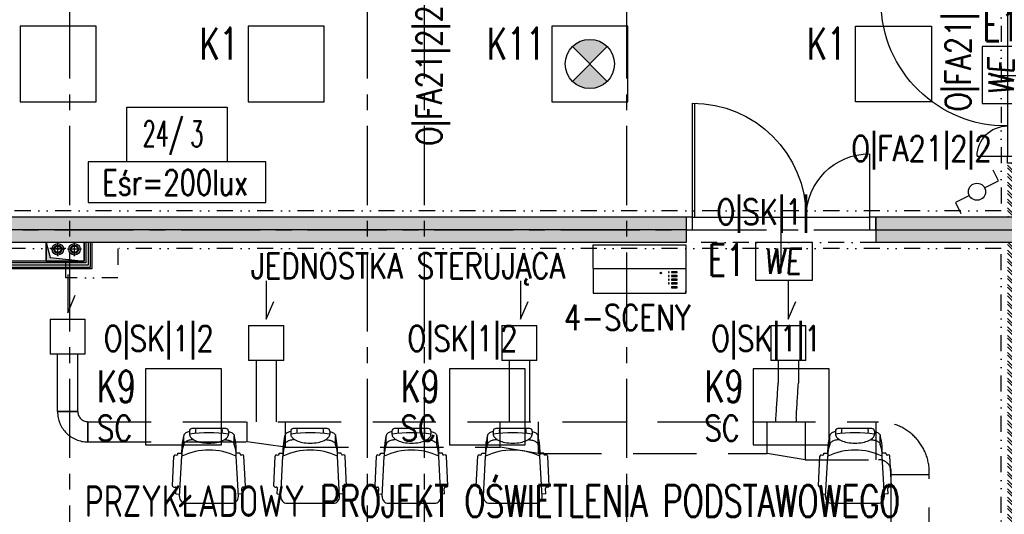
# Model space of a CAD drawing. Extents: x 41755 to 123924, y -112333 to 86187.
# Tile 111 of 256: x 100481 to 101259, y -53428 to -53037. Entities that reach past the tile are written whole.
import ezdxf
from ezdxf.enums import TextEntityAlignment as Align

# ---------------------------------------------------------------- set-up
doc = ezdxf.new("R2010")
doc.units = 0
doc.header["$LTSCALE"] = 50
for name, pattern in [('CENTER', [2, 1.25, -0.25, 0.25, -0.25]), ('DASHDOT', [1, 0.5, -0.25, 0, -0.25]), ('DASHED', [0.75, 0.5, -0.25]), ('DASHED2', [0.375, 0.25, -0.125]), ('DIVIDE', [31.75, 12.7, -6.35, 0, -6.35, 0, -6.35])]:
    doc.linetypes.add(name, pattern=pattern)
doc.layers.get('0').update_dxf_attribs({"color": 101, "linetype": 'CONTINUOUS'})
for name, color, linetype in [('Drz---drzwi', 5, 'CONTINUOUS'), ('E-90', 6, 'CONTINUOUS'), ('E35', 6, 'CONTINUOUS'), ('E50', 3, 'CONTINUOUS'), ('Ins-co', 2, 'CONTINUOUS'), ('Ins-ppoz-opis', 240, 'CONTINUOUS'), ('Ins-went', 141, 'CONTINUOUS'), ('Opis-pom', 6, 'CONTINUOUS'), ('Opis_pom_ramka', 6, 'CONTINUOUS'), ('Os-osie glowne', 1, 'CENTER'), ('Sc-beton', 7, 'CONTINUOUS'), ('Sc-beton-hatch', 86, 'CONTINUOUS'), ('Sc-cegla pustak-hatch', 8, 'CONTINUOUS'), ('Sc-gk', 120, 'CONTINUOUS'), ('Sc-nadproza kon', 5, 'DASHED2'), ('Suf-widok', 8, 'CONTINUOUS'), ('W-otwor-strop', 1, 'CONTINUOUS'), ('Wyp-meble', 155, 'CONTINUOUS')]:
    doc.layers.add(name, color=color, linetype=linetype)
doc.styles.add('KA wymiar', font='romans.shx', dxfattribs={"width": 0.6})
doc.styles.add('ROMANS', font='romans', dxfattribs={"width": 0.85})
doc.linetypes.add('BATTING', pattern='A,0.0001,-0.1,[134,ltypeshp.shx,S=0.1,R=0,X=-0.1,Y=0],-0.2,[134,ltypeshp.shx,S=0.1,R=180,X=0.1,Y=0],-0.1', length=0.4001)
doc.linetypes.add('ZIGZAG', pattern='A,0.00254,-5.08,[131,ltypeshp.shx,S=5.08,R=0,X=-5.08,Y=0],-10.16,[131,ltypeshp.shx,S=5.08,R=180,X=5.08,Y=0],-5.08', length=20.32254)

# ---------------------------------------------------------------- blocks, each defined once
blk = doc.blocks.new('_0630_drzwi 120 10')
at = {"ltscale": 7}
for p, q in [((5.5, 5), (5.5, 105)), ((7.5, 5), (7.5, 105)), ((65.5, 18), (65.5, -39))]:
    blk.add_line(p, q, dxfattribs=at)
for points in [[(129.5, 29), (129.5, 5)], [(5.5, 5), (129.5, 5)]]:
    blk.add_lwpolyline(points, dxfattribs=at)
for points in [[(0, -5), (5.5, -5), (5.5, 5), (0, 5)], [(129.5, -5), (135, -5), (135, 5), (129.5, 5)]]:
    blk.add_lwpolyline(points, close=True, dxfattribs=at)
for centre, radius, start, end in [((6.5, 6), 99.01, 359.42127, 89.42127), ((129.5, 5), 24, 90, 180)]:
    blk.add_arc(centre, radius, start, end, dxfattribs=at)
blk = doc.blocks.new('_dlgjlfh')
at = {"ltscale": 7}
for p, q in [((23, -75), (-34, -75)), ((10, -143), (99.98, -143)), ((10, -145), (100, -145))]:
    blk.add_line(p, q, dxfattribs=at)
for points in [[(0, -5), (0, 0), (10, 0), (10, -5)], [(0, -150), (0, -145), (10, -145), (10, -150)]]:
    blk.add_lwpolyline(points, close=True, dxfattribs=at)
for points in [[(10, -145), (10, -5)], [(60, -5), (10, -5)]]:
    blk.add_lwpolyline(points, dxfattribs=at)
for centre, radius, start, end in [((10, -5), 50, 270, 360), ((10, -145), 90, 360, 90)]:
    blk.add_arc(centre, radius, start, end)
blk = doc.blocks.new('_opis_pom_metka')
at = {"layer": 'Opis_pom_ramka'}
blk.add_lwpolyline([(-33.13, 0), (32.87, 0), (32.87, -36), (-33.13, -36)], close=True, dxfattribs=at)
at = {"style": 'KA wymiar', "width": 0.6}
blk.add_attdef('KO/', text='', height=16.8, dxfattribs=at).set_placement((3.45, -25.87), align=Align.RIGHT)
blk.add_attdef('NR', (3.8, -26.16), '', height=16.8, dxfattribs=at)
blk = doc.blocks.new('sof11_r')
for p, q in [((45.17, 39.11), (21.82, 37.98)), ((19.98, 34.88), (19.38, 34.85)), ((19.38, 34.85), (19.53, 31.85)), ((20.87, 36.93), (20.93, 35.93)), ((53.8, 33.56), (21.8, 31.85)), ((46.23, 38.16), (46.28, 37.16)), ((51.6, 36.44), (47.33, 36.22)), ((51.6, 36.44), (51.76, 33.45)), ((0, 23.76), (0, -3.09)), ((2, 25.76), (4.37, 25.76)), ((12.61, 30.34), (5.61, 30.34)), ((59.07, -7.89), (59.07, 28.56)), ((2, -5.09), (4.37, -5.09)), ((12.61, -9.66), (5.61, -9.66)), ((19.38, -14.18), (19.53, -11.18)), ((19.98, -14.21), (19.38, -14.18)), ((20.87, -16.26), (20.93, -15.26)), ((53.8, -12.88), (21.8, -11.18)), ((51.6, -15.77), (47.33, -15.54)), ((51.6, -15.77), (51.76, -12.78)), ((45.17, -18.43), (21.82, -17.31)), ((46.23, -17.49), (46.28, -16.49))]:
    blk.add_line(p, q)
for points in [[(2.23, 25.76, -0.030204), (2.78, 27.41, -0.097163), (4.32, 29.79, -0.203453), (5.61, 30.34, -0.203453)], [(4.37, -5.09, 0.184283), (6.75, -4.18, 0.102242), (9.43, -0.57, 0.061197), (10.93, 4.08, 0.047488), (11.52, 10.34, 0.047488), (10.93, 16.59, 0.061197), (9.43, 21.24, 0.102242), (6.75, 24.85, 0.184283), (4.37, 25.76, 0.184283)], [(8.71, 22.55, -0.01879), (8.95, 24.41, -0.054131), (9.78, 27.41, -0.097163), (11.32, 29.79, -0.203453), (12.61, 30.34, -0.203453)], [(2.23, -5.09, 0.030204), (2.78, -6.74, 0.097163), (4.32, -9.12, 0.203453), (5.61, -9.66, 0.203453)], [(8.71, -1.88, 0.01879), (8.95, -3.74, 0.054131), (9.78, -6.74, 0.097163), (11.32, -9.12, 0.203453), (12.61, -9.66, 0.203453)]]:
    blk.add_lwpolyline(points, format="xyb")
for centre, radius, start, end in [((45.23, 38.11), 1, 3.04478, 93.04478), ((18.77, -22.91), 54.85, 86.83081, 103.88055), ((21.41, 5.61), 26.24, 89.1562, 109.59965), ((68.33, 10.34), 51.27, 155.1826, 204.8174), ((19.93, 35.88), 1, 273.04478, 3.04478), ((21.87, 36.99), 1, 93.04478, 183.04478), ((47.28, 37.21), 1, 183.04478, 273.04478), ((54.07, 28.56), 5, 0, 93.04478), ((2, 23.76), 2, 90, 180), ((122.88, 10.34), 119.5, 172.58553, 187.41447), ((1.91, 14.05), 6.89, 73.91414, 106.08586), ((1.91, 6.62), 6.89, 253.91414, 286.08586), ((2, -3.09), 2, 180, 270), ((18.77, 43.58), 54.85, 256.11945, 273.16919), ((21.41, 15.06), 26.24, 250.40035, 270.8438), ((19.93, -15.21), 1, 356.95522, 86.95522), ((47.28, -16.54), 1, 86.95522, 176.95522), ((54.07, -7.89), 5, 266.95522, 0), ((21.87, -16.31), 1, 176.95522, 266.95522), ((45.23, -17.44), 1, 266.95522, 356.95522)]:
    blk.add_arc(centre, radius, start, end)
blk = doc.blocks.new('A$C59F8734F')
at = {"layer": 'Wyp-meble', "rotation": 270}
for p in [(839.74, 2627.74), (919.74, 2627.74), (999.74, 2627.74), (1079.74, 2627.74), (1350.17, 2627.74)]:
    blk.add_blockref('sof11_r', p, dxfattribs=at)
blk = doc.blocks.new('we')
at = {"layer": 'E35', "ltscale": 0.2}
blk.add_lwpolyline([(45, 30), (0, 30), (0, 0), (45, 0)], close=True, dxfattribs=at)
at = {"layer": 'E35', "ltscale": 0.2, "style": 'ROMANS', "oblique": 5, "width": 0.8}
blk.add_text('WE', height=20, dxfattribs=at).set_placement((21.44, 15), align=Align.MIDDLE_CENTER)
blk = doc.blocks.new('B_4ZT')
for points in [[(0.007, 0.368), (0.007, 0.701), (0.007, 0.715), (1.296, 0.715), (1.296, 0.715), (1.296, 0.368)], [(0.007, 0.368), (1.296, 0.368)], [(0.007, 0.368), (0.007, 0.007), (0.007, 0.007), (1.296, 0.007), (1.296, 0.007), (1.296, 0.035)], [(1.055, 0.318), (1.055, 0.306), (1.067, 0.306), (1.067, 0.318), (1.055, 0.318)], [(1.296, 0.368), (1.296, 0.007)], [(1.055, 0.263), (1.055, 0.251), (1.067, 0.251), (1.067, 0.263), (1.055, 0.263)], [(1.055, 0.209), (1.055, 0.196), (1.067, 0.196), (1.067, 0.209), (1.055, 0.209)], [(1.055, 0.209), (1.055, 0.196), (1.067, 0.196), (1.067, 0.209), (1.055, 0.209)], [(1.055, 0.154), (1.055, 0.141), (1.067, 0.141), (1.067, 0.154), (1.055, 0.154)], [(1.055, 0.154), (1.055, 0.141), (1.067, 0.141), (1.067, 0.154), (1.055, 0.154)]]:
    blk.add_lwpolyline(points)
for points in [[(0.964, 0.3), (0.95, 0.286), (0.936, 0.3), (0.95, 0.314), (0.964, 0.3), (0.964, 0.3), (0.964, 0.3)], [(1.097, 0.319), (1.097, 0.306), (1.179, 0.306), (1.179, 0.319), (1.097, 0.319), (1.097, 0.319), (1.097, 0.319), (1.097, 0.319), (1.097, 0.319)], [(1.097, 0.264), (1.097, 0.25), (1.179, 0.25), (1.179, 0.264), (1.097, 0.264), (1.097, 0.264), (1.097, 0.264), (1.097, 0.264), (1.097, 0.264)], [(1.097, 0.21), (1.097, 0.196), (1.179, 0.196), (1.179, 0.21), (1.097, 0.21), (1.097, 0.21), (1.097, 0.21), (1.097, 0.21), (1.097, 0.21)], [(1.097, 0.21), (1.097, 0.196), (1.179, 0.196), (1.179, 0.21), (1.097, 0.21), (1.097, 0.21), (1.097, 0.21), (1.097, 0.21), (1.097, 0.21)], [(1.097, 0.155), (1.097, 0.141), (1.179, 0.141), (1.179, 0.155), (1.097, 0.155), (1.097, 0.155), (1.097, 0.155), (1.097, 0.155), (1.097, 0.155)], [(1.097, 0.155), (1.097, 0.141), (1.179, 0.141), (1.179, 0.155), (1.097, 0.155), (1.097, 0.155), (1.097, 0.155), (1.097, 0.155), (1.097, 0.155)], [(1.097, 0.098), (1.097, 0.084), (1.179, 0.084), (1.179, 0.098), (1.097, 0.098), (1.097, 0.098), (1.097, 0.098), (1.097, 0.098), (1.097, 0.098)]]:
    blk.add_lwpolyline(points, close=True)

msp = doc.modelspace()

# ---------------------------------------------------------------- hatches: boundary and pattern name
at = {"layer": 'E35'}
h = msp.add_hatch(color=256, dxfattribs=at)
edge = h.paths.add_edge_path()
edge.add_line((100931.966, -53072.206), (100945.712, -53058.46))
edge.add_ellipse((100931.966, -53072.206), major_axis=(13.746, 13.746), ratio=1, start_angle=360, end_angle=450)
edge.add_line((100918.22, -53058.46), (100931.966, -53072.206))
edge = h.paths.add_edge_path()
edge.add_line((100945.712, -53085.952), (100931.966, -53072.206))
edge.add_line((100931.966, -53072.206), (100918.22, -53085.952))
edge.add_ellipse((100931.966, -53072.206), major_axis=(-13.746, 13.746), ratio=1, start_angle=90, end_angle=180)
at = {"layer": 'Sc-beton-hatch'}
h = msp.add_hatch(dxfattribs=at)
h.set_pattern_fill('ANSI33', color=256, style=0)
h.set_pattern_definition([(45, (48983.4185, 565.478), (-4.49012806, 4.49012806), []), (45, (48987.9087, 565.478), (-4.49012806, 4.49012806), [3.175, -1.5875])])
h.paths.add_polyline_path([(100470.966, -51043.233), (100410.966, -51043.233), (100410.966, -51103.233), (100430.966, -51103.233), (100430.966, -51063.233), (100470.966, -51063.233)])
h.paths.add_polyline_path([(100805.966, -51043.233), (100705.966, -51043.233), (100705.966, -51063.233), (100745.966, -51063.233), (100745.966, -51625.233), (100765.966, -51625.233), (100765.966, -51473.233), (101152.966, -51473.233), (101152.966, -51453.233), (100765.966, -51453.233), (100765.966, -51063.233), (100805.966, -51063.233)])
h.paths.add_polyline_path([(100430.966, -51374.233), (100410.966, -51374.233), (100410.966, -51474.233), (100430.966, -51474.233)])
h.paths.add_polyline_path([(101330.966, -51043.233), (101251.966, -51043.233), (101251.966, -51063.233), (101330.966, -51063.233)])
h.paths.add_polyline_path([(101770.966, -51043.233), (101670.966, -51043.233), (101670.966, -51063.233), (101710.966, -51063.233), (101710.966, -51262.233), (101730.966, -51262.233), (101730.966, -51063.233), (101770.966, -51063.233)])
h.paths.add_polyline_path([(101790.966, -51453.233), (101730.966, -51453.233), (101730.966, -51362.233), (101710.966, -51362.233), (101710.966, -51453.233), (101582.904, -51453.233), (101582.904, -51473.233), (101790.966, -51473.233)])
h.paths.add_polyline_path([(101482.904, -51453.233), (101252.966, -51453.233), (101252.966, -51473.233), (101482.904, -51473.233)])
h.paths.add_polyline_path([(101730.966, -51785.233), (101695.966, -51785.233), (101695.966, -51820.233), (101730.966, -51820.233)])
h.paths.add_polyline_path([(102400.966, -50943.233), (102380.966, -50943.233), (102380.966, -51043.233), (102330.966, -51043.233), (102330.966, -51063.233), (102380.966, -51063.233), (102380.966, -51453.233), (101890.966, -51453.233), (101890.966, -51473.233), (102380.966, -51473.233), (102380.966, -51873.233), (102400.966, -51873.233)])
h.paths.add_polyline_path([(102422.966, -50943.233), (102402.966, -50943.233), (102402.966, -51713.233), (102422.966, -51713.233)])
h.paths.add_polyline_path([(102400.966, -52143.233), (102380.966, -52143.233), (102380.966, -52213.233), (102400.966, -52213.233)])
h.paths.add_polyline_path([(102400.966, -52293.233), (102380.966, -52293.233), (102380.966, -52443.233), (101950.966, -52443.233), (101950.966, -52463.233), (102380.966, -52463.233), (102380.966, -52503.233), (102400.966, -52503.233)])
h.paths.add_polyline_path([(102400.966, -52603.233), (102380.966, -52603.233), (102380.966, -52643.233), (102400.966, -52643.233)])
h.paths.add_polyline_path([(102400.966, -52743.233), (102380.966, -52743.233), (102380.966, -53008.233), (102400.966, -53008.233)])
h.paths.add_polyline_path([(101730.966, -52443.233), (101710.966, -52443.233), (101710.966, -52463.233), (101710.966, -52758.233), (101690.966, -52758.233), (101690.966, -52778.233), (101730.966, -52778.233)])
h.paths.add_polyline_path([(101710.966, -52443.233), (101690.966, -52443.233), (101690.966, -52463.233), (101710.966, -52463.233)], flags=16)
h.paths.add_polyline_path([(101556.966, -52758.233), (101503.966, -52758.233), (101503.966, -52463.233), (101488.966, -52463.233), (101488.966, -52758.233), (101468.966, -52758.233), (101468.966, -52778.233), (101556.966, -52778.233)])
h.paths.add_polyline_path([(101556.966, -52443.233), (101468.966, -52443.233), (101468.966, -52463.233), (101556.966, -52463.233)])
h.paths.add_polyline_path([(101334.966, -52443.233), (101281.966, -52443.233), (101281.966, -52463.233), (101334.966, -52463.233)], flags=17)
h.paths.add_polyline_path([(101281.966, -52443.233), (100970.966, -52443.233), (100970.966, -51785.233), (100883.466, -51785.233), (100883.466, -51805.233), (100950.966, -51805.233), (100950.966, -52443.233), (100430.966, -52443.233), (100430.966, -52403.233), (100410.966, -52403.233), (100410.966, -52503.233), (100430.966, -52503.233), (100430.966, -52463.233), (100950.966, -52463.233), (100950.966, -52973.233), (100970.966, -52973.233), (100970.966, -52463.233), (101261.966, -52463.233), (101261.966, -52778.233), (101281.966, -52778.233), (101334.966, -52778.233), (101334.966, -52758.233), (101281.966, -52758.233)])
h.paths.add_polyline_path([(100783.466, -51785.233), (100765.966, -51785.233), (100765.966, -51780.233), (100745.966, -51780.233), (100745.966, -51785.233), (100430.966, -51785.233), (100430.966, -51765.233), (100410.966, -51765.233), (100410.966, -52003.233), (100430.966, -52003.233), (100430.966, -51805.233), (100783.466, -51805.233)])
h.paths.add_polyline_path([(100430.966, -52153.233), (100410.966, -52153.233), (100410.966, -52253.233), (100430.966, -52253.233)])
h.paths.add_polyline_path([(100430.966, -52653.233), (100410.966, -52653.233), (100410.966, -52850.233), (100430.966, -52850.233)], flags=17)
h.paths.add_polyline_path([(100430.966, -52940.233), (100410.966, -52940.233), (100410.966, -52983.233), (100430.966, -52983.233)])
h.paths.add_polyline_path([(101007.966, -53193.233), (100430.966, -53193.233), (100430.966, -53133.233), (100410.966, -53133.233), (100410.966, -53213.233), (101007.966, -53213.233)])
h.paths.add_polyline_path([(101770.966, -53193.233), (101157.966, -53193.233), (101157.966, -53213.233), (101710.966, -53213.233), (101710.966, -53445.233), (101730.966, -53445.233), (101730.966, -53213.233), (101770.966, -53213.233)])
h.paths.add_polyline_path([(102008.966, -53193.233), (101905.966, -53193.233), (101905.966, -53213.233), (102008.966, -53213.233)])
h.paths.add_polyline_path([(102227.966, -53193.233), (102133.966, -53193.233), (102133.966, -53213.233), (102227.966, -53213.233)])
h.paths.add_polyline_path([(102400.966, -53158.233), (102380.966, -53158.233), (102380.966, -53193.233), (102332.966, -53193.233), (102332.966, -53213.233), (102380.966, -53213.233), (102380.966, -53818.233), (102400.966, -53818.233)])
h.paths.add_polyline_path([(101730.966, -53545.233), (101710.966, -53545.233), (101710.966, -53740.233), (101730.966, -53740.233)])
h.paths.add_polyline_path([(101730.966, -53840.233), (101710.966, -53840.233), (101710.966, -53943.233), (101297.571, -53943.233, -0.1551034), (101300.811, -53953.425, -0.1483474), (101297.835, -53963.233), (101710.966, -53963.233), (101710.966, -54023.233), (101730.966, -54023.233)])
h.paths.add_polyline_path([(101297.571, -53943.233), (101295.705, -53943.233), (101295.705, -53963.233), (101297.835, -53963.233, 0.1483474), (101300.811, -53953.425, 0.1551034)])
h.paths.add_polyline_path([(101270.705, -53943.233), (101268.745, -53943.233, 0.1551034), (101265.506, -53953.425, 0.1483474), (101268.481, -53963.233), (101270.705, -53963.233)])
h.paths.add_polyline_path([(101268.745, -53943.233), (101201.966, -53943.233), (101201.966, -53963.233), (101268.481, -53963.233, -0.1483474), (101265.506, -53953.425, -0.1551034)])
h.paths.add_polyline_path([(100980.966, -53943.233), (100970.966, -53943.233), (100930.966, -53943.233), (100930.966, -53968.233), (100970.966, -53968.233), (100980.966, -53968.233)])
h.paths.add_polyline_path([(100490.966, -53943.233), (100410.966, -53943.233), (100410.966, -53963.233), (100490.966, -53963.233)])
h.paths.add_polyline_path([(100530.966, -54448.233), (100510.966, -54448.233), (100510.966, -54481.233), (100530.966, -54481.233)])
h.paths.add_polyline_path([(101773.966, -54593.233), (101730.966, -54593.233), (101730.966, -54503.233), (101710.966, -54503.233), (101710.966, -54593.233), (100530.966, -54593.233), (100530.966, -54578.233), (100510.966, -54578.233), (100510.966, -54593.233), (100270.966, -54593.233), (100270.966, -54618.233), (101773.966, -54618.233)])
h.paths.add_polyline_path([(100220.966, -54593.233), (100170.966, -54593.233), (100170.966, -54618.233), (100220.966, -54618.233)])
h.paths.add_polyline_path([(100120.966, -54593.233), (100070.966, -54593.233), (100070.966, -54618.233), (100120.966, -54618.233)])
h.paths.add_polyline_path([(100020.966, -54593.233), (99970.966, -54593.233), (99970.966, -54618.233), (100020.966, -54618.233)])
h.paths.add_polyline_path([(99920.966, -54593.233), (99880.966, -54593.233), (99880.966, -55500.233), (99980.966, -55500.233), (99980.966, -55515.233), (100000.966, -55515.233), (100000.966, -55480.233), (99900.966, -55480.233), (99900.966, -54618.233), (99920.966, -54618.233)])
h.paths.add_polyline_path([(100585.966, -55633.233), (100000.966, -55633.233), (100000.966, -55615.233), (99980.966, -55615.233), (99980.966, -55633.233), (99780.966, -55633.233), (99780.966, -55988.233), (100510.966, -55988.233), (100510.966, -56028.233), (100530.966, -56028.233), (100530.966, -55988.233), (100582.966, -55988.233), (100582.966, -55968.233), (100530.966, -55968.233), (100530.966, -55813.233), (100510.966, -55813.233), (100510.966, -55968.233), (99800.966, -55968.233), (99800.966, -55653.233), (100510.966, -55653.233), (100510.966, -55663.233), (100530.966, -55663.233), (100530.966, -55653.233), (100585.966, -55653.233)])
h.paths.add_polyline_path([(101310.966, -55968.233), (100810.966, -55968.233), (100810.966, -55880.233), (100790.966, -55880.233), (100790.966, -55968.233), (100737.966, -55968.233), (100737.966, -55988.233), (100790.966, -55988.233), (100790.966, -56028.233), (100810.966, -56028.233), (100810.966, -55988.233), (101310.966, -55988.233)])
h.paths.add_polyline_path([(101490.966, -55633.233), (100735.966, -55633.233), (100735.966, -55653.233), (101490.966, -55653.233)])
h.paths.add_polyline_path([(101777.966, -55968.233), (101730.966, -55968.233), (101730.966, -55853.733), (101710.966, -55853.733), (101710.966, -55968.233), (101590.966, -55968.233), (101590.966, -55988.233), (101777.966, -55988.233)])
h.paths.add_polyline_path([(101802.966, -55963.233), (101777.966, -55963.233), (101777.966, -55988.233), (101802.966, -55988.233)])
h.paths.add_polyline_path([(101730.966, -55128.233), (101710.966, -55128.233), (101710.966, -55723.733), (101730.966, -55723.733)])
h.paths.add_polyline_path([(101953.466, -55963.233), (101928.466, -55963.233), (101928.466, -55988.233), (101953.466, -55988.233)])
h.paths.add_polyline_path([(102103.466, -55963.233), (102078.466, -55963.233), (102078.466, -55988.233), (102103.466, -55988.233)])
h.paths.add_polyline_path([(102253.466, -55963.233), (102228.466, -55963.233), (102228.466, -55988.233), (102253.466, -55988.233)])
h.paths.add_polyline_path([(102365.966, -55968.233), (102320.966, -55968.233), (102320.966, -55988.233), (102365.966, -55988.233)])
h.paths.add_polyline_path([(102400.966, -55953.233), (102365.966, -55953.233), (102365.966, -55988.233), (102400.966, -55988.233)])
h.paths.add_polyline_path([(102400.966, -55891.233), (102380.966, -55891.233), (102380.966, -55953.233), (102400.966, -55953.233)])
h.paths.add_polyline_path([(102400.966, -55815.733), (102375.966, -55815.733), (102375.966, -55840.733), (102400.966, -55840.733)])
h.paths.add_polyline_path([(102400.966, -55665.733), (102375.966, -55665.733), (102375.966, -55690.733), (102400.966, -55690.733)])
h.paths.add_polyline_path([(102400.966, -55515.733), (102375.966, -55515.733), (102375.966, -55540.733), (102400.966, -55540.733)])
h.paths.add_polyline_path([(102400.966, -55365.733), (102375.966, -55365.733), (102375.966, -55390.733), (102400.966, -55390.733)])
h.paths.add_polyline_path([(102400.966, -55240.733), (102380.966, -55240.733), (102380.966, -55260.733), (102400.966, -55260.733)])
h.paths.add_polyline_path([(102400.966, -55215.733), (102375.966, -55215.733), (102375.966, -55240.733), (102400.966, -55240.733)])
h.paths.add_polyline_path([(102400.966, -55033.233), (102380.966, -55033.233), (102380.966, -55215.733), (102400.966, -55215.733)])
h.paths.add_polyline_path([(102400.966, -54833.233), (102365.966, -54833.233), (102365.966, -54798.233), (102345.966, -54798.233), (102345.966, -54853.233), (102380.966, -54853.233), (102380.966, -54883.233), (102400.966, -54883.233)])
h.paths.add_polyline_path([(102365.966, -54537.733), (102345.966, -54537.733), (102345.966, -54593.233), (101908.966, -54593.233), (101908.966, -54618.233), (102345.966, -54618.233), (102345.966, -54648.233), (102365.966, -54648.233), (102365.966, -54618.233)])
h.paths.add_polyline_path([(101730.966, -54128.233), (101710.966, -54128.233), (101710.966, -54353.233), (101730.966, -54353.233)])
h.paths.add_polyline_path([(102365.966, -54131.233), (102400.966, -54131.233), (102400.966, -54088.233), (102380.966, -54088.233), (102380.966, -54111.233), (102345.966, -54111.233), (102345.966, -54417.733), (102365.966, -54417.733)])
h.paths.add_polyline_path([(102400.966, -53918.233), (102380.966, -53918.233), (102380.966, -53988.233), (102400.966, -53988.233)])
at = {"layer": 'Sc-cegla pustak-hatch'}
h = msp.add_hatch(dxfattribs=at)
h.set_pattern_fill('ANSI32', color=256, scale=0.5, angle=90, style=0)
h.set_pattern_definition([(135, (48983.4185, 565.478), (-3.36759605, -3.36759605), []), (135, (48983.4185, 567.723), (-3.36759605, -3.36759605), [])])
h.paths.add_polyline_path([(100430.966, -51745.233), (100410.966, -51745.233), (100410.966, -51765.233), (100430.966, -51765.233)])
h.paths.add_polyline_path([(101330.966, -51063.233), (101312.966, -51063.233), (101312.966, -51262.233), (101330.966, -51262.233)])
h.paths.add_polyline_path([(101455.966, -51382.233), (101330.966, -51382.233), (101330.966, -51362.233), (101312.966, -51362.233), (101312.966, -51453.233), (101330.966, -51453.233), (101330.966, -51400.233), (101437.966, -51400.233), (101437.966, -51453.233), (101455.966, -51453.233)])
h.paths.add_polyline_path([(102049.966, -51473.233), (102031.966, -51473.233), (102031.966, -51525.233), (101968.966, -51525.233), (101968.966, -51473.233), (101950.966, -51473.233), (101950.966, -51548.233), (101968.966, -51548.233), (101968.966, -51543.233), (102049.966, -51543.233)])
h.paths.add_polyline_path([(101968.966, -51648.233), (101950.966, -51648.233), (101950.966, -52323.233), (101968.966, -52323.233), (101968.966, -52193.233), (102380.966, -52193.233), (102380.966, -52175.233), (101968.966, -52175.233)])
h.paths.add_polyline_path([(101968.966, -52463.233), (101950.966, -52463.233), (101950.966, -52543.233), (101968.966, -52543.233)])
h.paths.add_polyline_path([(101968.966, -52423.233), (101950.966, -52423.233), (101950.966, -52443.233), (101968.966, -52443.233)])
h.paths.add_polyline_path([(101968.966, -52643.233), (101950.966, -52643.233), (101950.966, -52973.233), (101968.966, -52973.233), (101968.966, -52946.233), (102050.966, -52946.233), (102050.966, -52954.233), (102042.966, -52954.233), (102042.966, -52973.233), (102380.966, -52973.233), (102380.966, -52955.233), (102060.966, -52955.233), (102060.966, -52928.233), (101968.966, -52928.233)])
h.paths.add_polyline_path([(101279.966, -52945.233), (101261.966, -52945.233), (101261.966, -52955.233), (101078.966, -52955.233), (101078.966, -52687.233), (101060.966, -52687.233), (101060.966, -52955.233), (100970.966, -52955.233), (100970.966, -52973.233), (101261.966, -52973.233), (101261.966, -53015.733), (101279.966, -53015.733)])
h.paths.add_polyline_path([(101279.966, -52778.233), (101261.966, -52778.233), (101261.966, -52845.233), (101279.966, -52845.233)])
h.paths.add_polyline_path([(100950.966, -52955.233), (100925.966, -52955.233), (100925.966, -52973.233), (100950.966, -52973.233)])
h.paths.add_polyline_path([(100825.966, -52955.233), (100430.966, -52955.233), (100430.966, -52973.233), (100825.966, -52973.233)])
h.paths.add_polyline_path([(100428.966, -53213.233), (100410.966, -53213.233), (100410.966, -53333.233), (100428.966, -53333.233)])
h.paths.add_polyline_path([(100428.966, -53483.233), (100410.966, -53483.233), (100410.966, -53548.233), (100428.966, -53548.233)])
h.paths.add_polyline_path([(100428.966, -53698.233), (100410.966, -53698.233), (100410.966, -53763.233), (100428.966, -53763.233)])
h.paths.add_polyline_path([(100428.966, -53913.233), (100410.966, -53913.233), (100410.966, -53943.233), (100428.966, -53943.233)])
h.paths.add_polyline_path([(100428.966, -53963.233), (100410.966, -53963.233), (100410.966, -53978.233), (100428.966, -53978.233)])
h.paths.add_polyline_path([(100428.966, -54128.233), (100410.966, -54128.233), (100410.966, -54193.233), (100428.966, -54193.233)])
h.paths.add_polyline_path([(100428.966, -54343.233), (100410.966, -54343.233), (100410.966, -54466.233), (100510.966, -54466.233), (100510.966, -54448.233), (100428.966, -54448.233)])
h.paths.add_polyline_path([(101335.966, -54321.233), (101279.966, -54321.233), (101279.966, -53970.786, -0.2026768), (101268.481, -53963.233), (101261.966, -53963.233), (101261.966, -54339.233), (101335.966, -54339.233)])
h.paths.add_polyline_path([(101710.966, -54321.233), (101510.966, -54321.233), (101510.966, -53963.233), (101492.966, -53963.233), (101492.966, -54321.233), (101435.966, -54321.233), (101435.966, -54339.233), (101710.966, -54339.233)])
h.paths.add_polyline_path([(101710.966, -53645.233), (101352.966, -53645.233), (101352.966, -53562.233), (101279.966, -53562.233), (101279.966, -53213.233), (101261.966, -53213.233), (101261.966, -53943.233), (101268.745, -53943.233, -0.1958107), (101279.966, -53936.063), (101279.966, -53580.233), (101334.966, -53580.233), (101334.966, -53943.233), (101352.966, -53943.233), (101352.966, -53663.233), (101710.966, -53663.233)])
h.paths.add_polyline_path([(101279.966, -53936.063, 0.1514484), (101270.705, -53940.913), (101279.966, -53940.913)], flags=17)
h.paths.add_polyline_path([(101279.966, -53940.913), (101270.705, -53940.913), (101270.705, -53943.233), (101279.966, -53943.233)], flags=17)
h.paths.add_polyline_path([(101490.966, -54618.233), (101472.966, -54618.233), (101472.966, -54648.233), (101490.966, -54648.233)])
h.paths.add_polyline_path([(101490.966, -54798.233), (101472.966, -54798.233), (101472.966, -55633.233), (101490.966, -55633.233)])
h.paths.add_polyline_path([(101773.966, -55128.233), (101730.966, -55128.233), (101730.966, -55146.233), (101773.966, -55146.233)])
h.paths.add_polyline_path([(102180.966, -55128.233), (101968.966, -55128.233), (101950.966, -55128.233), (101923.966, -55128.233), (101923.966, -55146.233), (102180.966, -55146.233)])
h.paths.add_polyline_path([(101968.966, -54853.233), (102190.966, -54853.233), (102190.966, -54835.233), (101950.966, -54835.233), (101950.966, -55128.233), (101968.966, -55128.233)])
h.paths.add_polyline_path([(102345.966, -54835.233), (102290.966, -54835.233), (102290.966, -54853.233), (102345.966, -54853.233)])
h.paths.add_polyline_path([(101968.966, -54453.233), (101950.966, -54453.233), (101950.966, -54593.233), (101968.966, -54593.233)])
h.paths.add_polyline_path([(101968.966, -54129.233), (102345.966, -54129.233), (102345.966, -54111.233), (101968.966, -54111.233), (101968.966, -53840.233), (101950.966, -53840.233), (101950.966, -54353.233), (101968.966, -54353.233)])
h.paths.add_polyline_path([(102380.966, -53645.233), (101995.966, -53645.233), (101995.966, -53553.233), (101968.966, -53553.233), (101968.966, -53531.233), (101950.966, -53531.233), (101950.966, -53571.233), (101977.966, -53571.233), (101977.966, -53645.233), (101950.966, -53645.233), (101950.966, -53740.233), (101968.966, -53740.233), (101968.966, -53663.233), (102380.966, -53663.233)])
h.paths.add_polyline_path([(101968.966, -53213.233), (101950.966, -53213.233), (101950.966, -53441.233), (101968.966, -53441.233)])
h.paths.add_polyline_path([(101279.966, -53150.733), (101261.966, -53150.733), (101261.966, -53193.233), (101279.966, -53193.233)])
at = {"layer": 'W-otwor-strop'}
msp.add_hatch(color=256, dxfattribs=at).paths.add_polyline_path([(100532.492, -53228.233), (100502.492, -53228.233), (100502.492, -53213.233), (100505.492, -53225.233)])

# ---------------------------------------------------------------- linework, layer by layer
at = {"layer": 'E35'}
for p, q in [((100918.22, -53058.46), (100945.712, -53085.952)), ((100918.22, -53085.952), (100945.712, -53058.46)), ((101254.955, -53164.686), (101250.681, -53156.15)), ((101243.919, -53170.212), (101254.955, -53164.686)), ((101231.848, -53176.256), (101220.812, -53181.782)), ((101220.812, -53181.782), (101225.086, -53190.318))]:
    msp.add_line(p, q, dxfattribs=at)
at = {"layer": 'E35', "linetype": 'Continuous', "ltscale": 0.3}
msp.add_line((100919.006, -53085.166), (100944.926, -53059.246), dxfattribs=at)
for points in [[(100481.966, -53102.206), (100541.966, -53102.206), (100541.966, -53042.206), (100481.966, -53042.206)], [(100661.966, -53102.206), (100721.966, -53102.206), (100721.966, -53042.206), (100661.966, -53042.206)], [(100901.966, -53102.206), (100961.966, -53102.206), (100961.966, -53042.206), (100901.966, -53042.206)], [(101201.966, -53102.206), (101141.966, -53102.206), (101141.966, -53042.206), (101201.966, -53042.206)], [(100535.648, -53181.79), (100675.981, -53181.79), (100675.981, -53149.511), (100535.648, -53149.511)], [(100580.966, -53373.233), (100640.966, -53373.233), (100640.966, -53313.233), (100580.966, -53313.233)], [(100820.966, -53373.233), (100880.966, -53373.233), (100880.966, -53313.233), (100820.966, -53313.233)], [(101060.966, -53373.233), (101120.966, -53373.233), (101120.966, -53313.233), (101060.966, -53313.233)]]:
    msp.add_lwpolyline(points, close=True, dxfattribs=at)
at = {"layer": 'E35'}
for centre, radius in [((100931.966, -53072.206), 19.44), ((101237.884, -53173.234), 6.75)]:
    msp.add_circle(centre, radius, dxfattribs=at)
at = {"layer": 'Ins-co'}
for p, q in [((100511.653, -53224.185, 0), (100511.654, -53213.285, 0)), ((100524.816, -53224.185, 0), (100524.817, -53213.285, 0)), ((100517.104, -53218.735, 0), (100506.204, -53218.734, 0)), ((100530.267, -53218.735, 0), (100519.367, -53218.735, 0))]:
    msp.add_line(p, q, dxfattribs=at)
for centre, radius in [((100511.654, -53218.735, 0), 4.53), ((100511.654, -53218.735, 0), 3.2), ((100511.654, -53218.735, 0), 2.6), ((100524.817, -53218.735, 0), 4.53), ((100524.817, -53218.735, 0), 3.2), ((100524.817, -53218.735, 0), 2.6)]:
    msp.add_circle(centre, radius, dxfattribs=at)
at = {"layer": 'Ins-ppoz-opis', "linetype": 'ZIGZAG', "ltscale": 0.038}
for points in [[(101007.966, -53203.233), (100410.966, -53203.233)], [(101157.966, -53203.233), (101770.966, -53203.233)]]:
    msp.add_lwpolyline(points, dxfattribs=at)
at = {"layer": 'Ins-went', "linetype": 'DASHED', "ltscale": 2}
for p, q in [((100505.562, -53273.911), (100533.262, -53273.911)), ((100505.562, -53273.911), (100505.562, -53301.611)), ((100533.262, -53301.611), (100533.262, -53273.911)), ((100662.392, -53278.911), (100690.092, -53278.911)), ((100662.392, -53278.911), (100662.392, -53306.611)), ((100690.092, -53306.611), (100690.092, -53278.911)), ((100862.392, -53278.911), (100890.092, -53278.911)), ((100862.392, -53278.911), (100862.392, -53306.611)), ((100890.092, -53306.611), (100890.092, -53278.911)), ((101074.914, -53278.911), (101102.614, -53278.911)), ((101074.914, -53278.911), (101074.914, -53306.611)), ((101102.614, -53306.611), (101102.614, -53278.911)), ((100533.262, -53301.611), (100505.562, -53301.611)), ((100690.092, -53306.611), (100662.392, -53306.611)), ((100668.24, -53306.611), (100668.24, -53355.073)), ((100684.24, -53306.611), (100684.24, -53355.073)), ((100890.092, -53306.611), (100862.392, -53306.611)), ((100868.24, -53306.611), (100868.24, -53355.084)), ((100884.24, -53306.611), (100884.24, -53355.084)), ((101102.614, -53306.611), (101074.914, -53306.611)), ((101080.764, -53306.611), (101080.764, -53324.561)), ((101096.764, -53306.611), (101096.764, -53324.561)), ((100511.408, -53347.066), (100527.408, -53347.066)), ((100527.412, -53347.066), (100511.412, -53347.066)), ((101079.062, -53355.104, -3630), (101079.062, -53352.104, -3630)), ((101095.062, -53352.104, -3630), (101095.062, -53355.104, -3630)), ((100535.408, -53355.066), (100535.408, -53371.066)), ((100535.408, -53371.066), (100535.408, -53355.066)), ((100661.242, -53371.066), (100661.242, -53355.066)), ((100691.242, -53355.066), (100691.242, -53375.066)), ((100861.242, -53375.066), (100861.242, -53355.066)), ((100891.242, -53355.066), (100891.242, -53380.066)), ((101072.062, -53380.104, -3630), (101072.062, -53355.104, -3630)), ((101102.062, -53355.104, -3630), (101102.062, -53385.104, -3630)), ((101158.181, -53385.099), (101158.181, -53355.099)), ((100691.242, -53375.066), (100661.242, -53371.066)), ((100891.242, -53380.066), (100861.242, -53375.066)), ((101102.062, -53385.104, -3630), (101072.062, -53380.104, -3630)), ((101170.181, -53400.099), (101170.181, -53395.099)), ((101200.181, -53397.099), (101170.181, -53397.099)), ((101170.181, -54336.609), (101170.181, -53400.099)), ((101200.181, -53400.099), (101200.181, -53395.099)), ((101200.181, -53772.899), (101200.181, -53400.099))]:
    msp.add_line(p, q, dxfattribs=at)
for points in [[(100519.412, -53238.673), (100519.412, -53268.911), (100525.434, -53254.897)], [(100676.242, -53243.673), (100676.242, -53273.911), (100682.264, -53259.897)], [(100877.185, -53243.673), (100877.185, -53273.911), (100883.207, -53259.897)], [(101088.764, -53243.673), (101088.764, -53273.911), (101094.787, -53259.897)], [(100535.408, -53355.066), (101160.181, -53355.099)], [(100535.408, -53371.066), (100661.242, -53371.066)], [(100691.242, -53375.066), (100861.242, -53375.066)], [(100891.242, -53380.066), (101072.062, -53380.104)]]:
    msp.add_lwpolyline(points, dxfattribs=at)
at = {"layer": 'Ins-went', "linetype": 'DASHED', "ltscale": 2, "elevation": -3630}
msp.add_lwpolyline([(101102.062, -53385.104), (101160.181, -53385.099)], dxfattribs=at)
at = {"layer": 'Ins-went', "linetype": 'DASHED', "ltscale": 2}
for centre, radius, start, end in [((100535.408, -53347.066), 24, 180, 270), ((100535.408, -53347.066), 8, 180, 270), ((101160.181, -53395.099), 40, 0, 90), ((101160.181, -53395.099), 10, 0, 90)]:
    msp.add_arc(centre, radius, start, end, dxfattribs=at)
for points in [[(100511.412, -53347.066), (100511.412, -53301.611)], [(100527.412, -53347.066), (100527.412, -53301.611)], [(101079.062, -53352.104), (101080.764, -53324.561)], [(101095.062, -53352.104), (101096.764, -53324.561)]]:
    msp.add_spline(points, degree=3, dxfattribs=at)
at = {"layer": 'Os-osie glowne'}
for points in [[(100520.966, -50521.233), (100520.966, -56568.233)], [(100755.966, -50521.233), (100755.966, -56568.233)], [(100800.966, -50521.233), (100800.966, -56498.233)], [(100960.966, -50521.233), (100960.966, -56498.233)], [(99508.966, -53203.233), (111775.966, -53203.233)]]:
    msp.add_lwpolyline(points, dxfattribs=at)
at = {"layer": 'Sc-beton'}
for points in [[(101007.966, -53193.233), (100430.966, -53193.233)], [(101007.966, -53193.233), (101007.966, -53213.233)], [(101770.966, -53193.233), (101157.966, -53193.233)], [(101157.966, -53193.233), (101157.966, -53213.233)], [(101007.966, -53213.233), (100410.966, -53213.233)], [(101710.966, -53213.233), (101157.966, -53213.233)]]:
    msp.add_lwpolyline(points, dxfattribs=at)
at = {"layer": 'Sc-gk', "linetype": 'BATTING', "ltscale": 0.09}
for p, q in [((100535.492, -53213.233), (100535.492, -53231.233)), ((100535.492, -53231.233), (100428.966, -53231.233))]:
    msp.add_line(p, q, dxfattribs=at)
at = {"layer": 'Sc-gk'}
for p, q in [((100538.492, -53213.233), (100538.492, -53234.233)), ((100538.492, -53234.233), (100428.966, -53234.233))]:
    msp.add_line(p, q, dxfattribs=at)
for points in [[(100537.292, -53213.233), (100537.292, -53233.033), (100428.966, -53233.033)], [(100533.692, -53213.233), (100533.692, -53229.433), (100428.966, -53229.433)], [(100532.492, -53213.233), (100532.492, -53228.233), (100428.966, -53228.233)]]:
    msp.add_lwpolyline(points, dxfattribs=at)
at = {"layer": 'Sc-nadproza kon', "linetype": 'DASHDOT', "ltscale": 0.5}
msp.add_lwpolyline([(101157.966, -53213.233), (101007.966, -53213.233)], dxfattribs=at)
at = {"layer": 'Suf-widok', "linetype": 'DIVIDE', "ltscale": 0.02}
for points in [[(100435.966, -52978.233), (101256.966, -52978.233), (101256.966, -53188.233), (100435.966, -53188.233)], [(100435.966, -53218.233), (100435.966, -53478.233), (100458.966, -53478.233), (100458.966, -53553.233), (100435.966, -53553.233), (100435.966, -53938.233), (101256.966, -53938.233), (101256.966, -53218.233), (100558.966, -53218.233), (100558.966, -53241.233), (100517.966, -53241.233), (100517.966, -53218.233)]]:
    msp.add_lwpolyline(points, close=True, dxfattribs=at)
at = {"layer": 'W-otwor-strop'}
for points in [[(100502.492, -53213.233), (100502.492, -53228.233), (100532.492, -53228.233), (100532.492, -53213.233)], [(100532.492, -53228.233), (100502.492, -53228.233), (100502.492, -53213.233), (100505.492, -53225.233)]]:
    msp.add_lwpolyline(points, close=True, dxfattribs=at)

# ---------------------------------------------------------------- block references
msp.add_blockref('A$C59F8734F', (99780.966, -55988.233))
at = {"layer": 'Drz---drzwi', "xscale": -1}
for name, p, rotation in [('_0630_drzwi 120 10', (101266.966, -53015.733), 89.99999999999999), ('_dlgjlfh', (101157.966, -53203.233), 270)]:
    msp.add_blockref(name, p, dxfattribs=dict(at, rotation=rotation))
at = {"layer": 'E35', "linetype": 'Continuous', "ltscale": 0.3, "xscale": 56.625, "yscale": 54, "zscale": 75}
msp.add_blockref('B_4ZT', (100934.313, -53253.692), dxfattribs=at)
at = {"layer": 'E50', "rotation": 89.99999999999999}
msp.add_blockref('we', (101271.991, -53103.369), dxfattribs=at)
at = {"layer": 'E50'}
msp.add_blockref('we', (101062.937, -53243.233), dxfattribs=at)
at = {"layer": 'Opis-pom'}
ref = msp.add_blockref('_opis_pom_metka', (100605.968, -53106.311), dxfattribs=dict(at, xscale=1.2, yscale=1.2, zscale=1.2))
ref.add_attrib('KO/', '24/', dxfattribs={"layer": '0', "height": 20.16, "style": 'KA wymiar', "width": 0.6}).set_placement((100610.791, -53137.352), align=Align.RIGHT)
ref.add_attrib('NR', '3', (100616.337, -53137.708), dxfattribs={"layer": '0', "height": 20.16, "style": 'KA wymiar', "width": 0.6})

# ---------------------------------------------------------------- texts
at = {"layer": 'E-90', "style": 'ROMANS'}
for s, rotation, width, p in [('O|FA21|2|2', 90, 0.8, (101224.318, -53054.163)), ('O|FA21|2|2', 90, 0.8, (100806.435, -53081.309)), ('O|FA21|2|2', 0, 0.8, (101193.986, -53140.431)), ('Eśr=200lux', 360, 0.75, (100604.304, -53165.943)), ('O|SK|1|', 0, 0.8, (101068.571, -53190.592)), ('JEDNOSTKA STERUJĄCA', 0, 0.8, (100788.33, -53234.289)), ('4-SCENY', 0, 0.8, (100961.616, -53272.573)), ('O|SK|1|2', 0, 0.8, (100591.287, -53290.592)), ('O|SK|1|2', 0, 0.8, (100831.287, -53290.592)), ('O|SK|1|1', 0, 0.8, (101071.287, -53290.592)), ('SC', 0, 0.8, (100556.496, -53360.123)), ('SC', 0, 0.8, (100796.496, -53360.123)), ('SC', 0, 0.8, (101036.496, -53360.123))]:
    msp.add_text(s, height=20, rotation=rotation, dxfattribs=dict(at, width=width)).set_placement(p, align=Align.MIDDLE)
at = {"layer": 'E35', "style": 'ROMANS', "width": 0.7}
for s, p in [('E1', (101256.991, -53041.701)), ('K1', (100639.041, -53056.093)), ('K11', (100873.717, -53056.093)), ('K1', (101119.041, -53056.093)), ('E1', (101040.011, -53227.12)), ('K9', (100558.041, -53327.12)), ('K9', (100798.041, -53327.12)), ('K9', (101038.041, -53327.12)), ('PRZYKŁADOWY PROJEKT OŚWIETLENIA PODSTAWOWEGO', (100855.042, -53413.664))]:
    msp.add_text(s, height=25, dxfattribs=at).set_placement(p, align=Align.MIDDLE)

doc.saveas('drawing.dxf')
